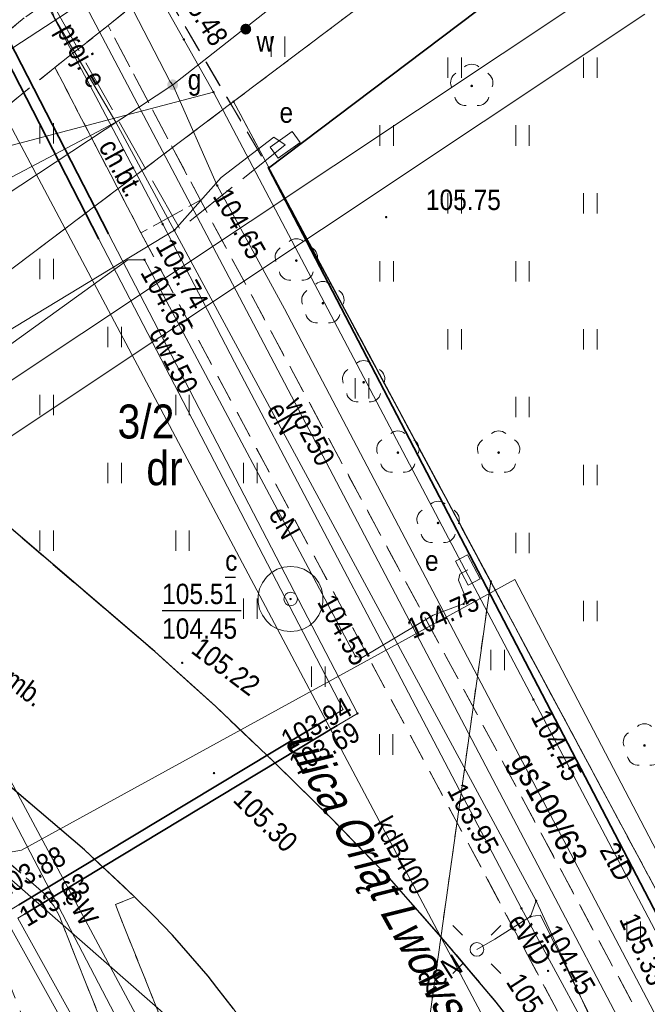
# Model space of a CAD drawing. Extents: x 7490163 to 7490671, y 5783984 to 5784563.
# Tile 24 of 43: x 7490410 to 7490433, y 5784405 to 5784441. Entities that reach past the tile are written whole.
import ezdxf
from ezdxf.enums import TextEntityAlignment as Align

# ---------------------------------------------------------------- set-up
doc = ezdxf.new("R2010")
doc.units = 0
doc.header["$MEASUREMENT"] = 0
for name, pattern in [('1.5_0.5', [2, 1.5, -0.5]), ('218-500', [1, 0.5, -0.5]), ('219-500', [0]), ('mz1.0_0.5', [1.5, 1, -0.5]), ('mz2.0_0.5', [2.5, 2, -0.5])]:
    doc.linetypes.add(name, pattern=pattern)
doc.layers.get('0').update_dxf_attribs({"linetype": 'CONTINUOUS', "lineweight": 5})
doc.layers.get('0').transparency = 0.8
for name, color, linetype, transparency in [('203-Punkt załamania granicy działki nie stabilizowany', 7, 'CONTINUOUS', 0.8), ('210-Oznaczenie użytku', 7, 'CONTINUOUS', 0.8), ('211-Nr działki', 7, 'CONTINUOUS', 0.8), ('218-Granica użytku', 7, 'CONTINUOUS', 0.8), ('219-Linia granicy', 7, 'CONTINUOUS', 0.8), ('583-Oś przewodu-SGPOD', 7, 'CONTINUOUS', 0.8), ('583-Oś przewodu-SGPOD-Atr17', 7, 'CONTINUOUS', 0.8), ('994-Nazwa ulicy', 7, 'CONTINUOUS', 0.8), ('chodnik (powierzchnia)', 7, 'CONTINUOUS', 0.8), ('chodnik (powierzchnia)-Atr17', 7, 'CONTINUOUS', 0.8), ('drzewo liściaste (punkt)', 7, 'CONTINUOUS', 0.8), ('jezdnia (powierzchnia)', 7, 'CONTINUOUS', 0.8), ('jezdnia (powierzchnia)-Atr17', 7, 'CONTINUOUS', 0.8), ('komora podziemna - przewód ciepłowniczy (powierzchnia)', 7, 'CONTINUOUS', 0.8), ('krawężnik (linia)', 7, 'CONTINUOUS', 0.8), ('latarnia (punkt)', 7, 'CONTINUOUS', 0.8), ('ogrodzenie trwałe (linia)', 7, 'CONTINUOUS', 0.8), ('przewód ciepłowniczy (linia)', 7, 'CONTINUOUS', 0.8), ('przewód ciepłowniczy (linia)-Atr1', 7, 'CONTINUOUS', 0.8), ('przewód ciepłowniczy - projektowany lub w budowie (linia) - ob. projektowany', 7, 'CONTINUOUS', 0.8), ('przewód elektroenergetyczny (linia)', 7, 'CONTINUOUS', 0.8), ('przewód elektroenergetyczny (linia)-Atr1', 7, 'CONTINUOUS', 0.8), ('przewód elektroenergetyczny - projektowany lub w budowie (linia) - ob. projektowany', 7, 'CONTINUOUS', 0.8), ('przewód elektroenergetyczny - projektowany lub w budowie (linia) - ob. projektowany-Atr1', 7, 'CONTINUOUS', 0.8), ('przewód gazowy (linia)', 7, 'CONTINUOUS', 0.8), ('przewód kanalizacyjny (linia)', 7, 'CONTINUOUS', 0.8), ('przewód kanalizacyjny (linia)-Atr1', 7, 'CONTINUOUS', 0.8), ('przewód telekomunikacyjny (linia)', 7, 'CONTINUOUS', 0.8), ('przewód telekomunikacyjny (linia)-Atr1', 7, 'CONTINUOUS', 0.8), ('przewód wodociągowy (linia)', 7, 'CONTINUOUS', 0.8), ('przewód wodociągowy (linia)-Atr1', 7, 'CONTINUOUS', 0.8), ('punkt o określonej wysokości (sieć ciepłownicza)', 7, 'CONTINUOUS', 0.8), ('punkt o określonej wysokości (sieć ciepłownicza)-Atr2', 7, 'CONTINUOUS', 0.8), ('punkt o określonej wysokości (sieć ciepłownicza)-Atr3', 7, 'CONTINUOUS', 0.8), ('punkt o określonej wysokości (sieć elektroenergetyczna)', 7, 'CONTINUOUS', 0.8), ('punkt o określonej wysokości (sieć elektroenergetyczna)-Atr2', 7, 'CONTINUOUS', 0.8), ('punkt o określonej wysokości (sieć gazowa)', 7, 'CONTINUOUS', 0.8), ('punkt o określonej wysokości (sieć gazowa)-Atr2', 7, 'CONTINUOUS', 0.8), ('punkt o określonej wysokości (sieć telekomunikacyjna)', 7, 'CONTINUOUS', 0.8), ('punkt o określonej wysokości (sieć telekomunikacyjna)-Atr2', 7, 'CONTINUOUS', 0.8), ('punkt o określonej wysokości (sieć wodociągowa)', 7, 'CONTINUOUS', 0.8), ('punkt wysokościowy sztuczny', 7, 'CONTINUOUS', 0.8), ('punkt wysokościowy sztuczny-Atr2', 7, 'CONTINUOUS', 0.8), ('rura ochronna - przewód ciepłowniczy (linia)', 7, 'CONTINUOUS', 0.8), ('szafa elektroenergetyczna (punkt)', 7, 'CONTINUOUS', 0.8), ('szafa elektroenergetyczna (punkt)-Atr17', 7, 'CONTINUOUS', 0.8), ('trawnik (powierzchnia)', 7, 'CONTINUOUS', 0.8), ('trawnik (powierzchnia) - symbol', 7, 'CONTINUOUS', 0.8), ('właz okrągły - siec ciepłownicza (punkt)', 7, 'CONTINUOUS', 0.8), ('właz okrągły - siec ciepłownicza (punkt)-Atr17', 7, 'CONTINUOUS', 0.8), ('zasuwa - siec gazowa (punkt)', 7, 'CONTINUOUS', 0.8), ('zasuwa - siec gazowa (punkt)-Atr17', 7, 'CONTINUOUS', 0.8), ('zasuwa - siec wodociągowa (punkt)', 7, 'CONTINUOUS', 0.8), ('zasuwa - siec wodociągowa (punkt)-Atr17', 7, 'CONTINUOUS', 0.8), ('ścieżka (powierzchnia)', 7, 'CONTINUOUS', 0.8)]:
    doc.layers.add(name, color=color, linetype=linetype, transparency=transparency)
doc.styles.get("Standard").update_dxf_attribs({"font": 'txt', "width": 0.75})
doc.linetypes.add('902-500', pattern='A,3.75,0,[1,ksztalty.shx,S=0.5,R=0,X=0,Y=0],3.75', length=7.5)

# ---------------------------------------------------------------- blocks, each defined once
blk = doc.blocks.new('PW01')
at = {"linetype": 'Continuous', "lineweight": 13}
h = blk.add_hatch(color=0, dxfattribs=at)
edge = h.paths.add_edge_path()
edge.add_arc((0, 0), 0.045, 0, 360)
blk = doc.blocks.new('US25')
at = {"linetype": 'Continuous', "lineweight": 0}
h = blk.add_hatch(color=0, dxfattribs=at)
edge = h.paths.add_edge_path()
edge.add_arc((0, 0), 0.2, 0, 360)
blk = doc.blocks.new('PW02')
at = {"linetype": 'Continuous', "lineweight": 13}
h = blk.add_hatch(color=0, dxfattribs=at)
edge = h.paths.add_edge_path()
edge.add_arc((0, 0), 0.045, 0, 360)
blk = doc.blocks.new('US18')
at = {"color": 0, "linetype": 'Continuous', "lineweight": 13}
for p, q in [((-0.5, -0.25), (-0.5, 0.25)), ((-0.5, 0.25), (0.5, 0.25)), ((0.5, -0.25), (0.5, 0.25)), ((-0.5, -0.25), (0.5, -0.25))]:
    blk.add_line(p, q, dxfattribs=at)
blk = doc.blocks.new('US22')
at = {"color": 0, "linetype": 'Continuous', "lineweight": 13}
blk.add_circle((0, 0), 0.25, dxfattribs=at)
blk = doc.blocks.new('OP021')
at = {"linetype": 'Continuous', "lineweight": 13}
h = blk.add_hatch(color=0, dxfattribs=at)
edge = h.paths.add_edge_path()
edge.add_arc((0, 0), 0.05, 0, 360)
at = {"color": 0, "linetype": 'Continuous', "lineweight": 13}
for centre, start, end in [((0, 0.4), 49.272, 130.728), ((-0.38, 0.124), 121.308, 202.548), ((0.38, 0.124), 337.452, 58.692), ((-0.235, -0.324), 193.221, 274.871), ((0.235, -0.324), 265.129, 346.779)]:
    blk.add_arc(centre, 0.4, start, end, dxfattribs=at)
blk = doc.blocks.new('SM01')
at = {"color": 0, "linetype": 'Continuous', "lineweight": 13}
for p, q in [((-0.53, 0.531), (-0.883, 0.884)), ((0.531, 0.531), (0.884, 0.884)), ((-0.53, -0.53), (-0.883, -0.883)), ((0.531, -0.53), (0.884, -0.883))]:
    blk.add_line(p, q, dxfattribs=at)
blk.add_circle((0, 0), 0.25, dxfattribs=at)
blk = doc.blocks.new('TU04')
at = {"color": 0, "linetype": 'Continuous', "lineweight": 13}
for p, q in [((0, 0), (0, 0.75)), ((0.5, 0), (0.5, 0.75))]:
    blk.add_line(p, q, dxfattribs=at)
blk = doc.blocks.new('203')
at = {"linetype": 'Continuous', "lineweight": 0}
h = blk.add_hatch(color=0, dxfattribs=at)
edge = h.paths.add_edge_path()
edge.add_arc((0, 0), 0.045, 0, 360)

msp = doc.modelspace()

# ---------------------------------------------------------------- linework, layer by layer
at = {"layer": '218-Granica użytku', "color": 3, "linetype": '218-500', "lineweight": 18, "flags": 128}
for points in [[(7490417.82, 5784438.13), (7490431.31, 5784448.3)], [(7490398.52, 5784423.58), (7490417.82, 5784438.13)], [(7490427.29, 5784420.47), (7490417.82, 5784438.13)], [(7490427.29, 5784420.47), (7490421.56, 5784379.62)], [(7490434.29, 5784407.41), (7490427.29, 5784420.47)]]:
    msp.add_lwpolyline(points, dxfattribs=at)
at = {"layer": '219-Linia granicy', "color": 7, "linetype": '219-500', "lineweight": 18, "flags": 128}
for points in [[(7490417.82, 5784438.13), (7490431.31, 5784448.3)], [(7490417.82, 5784438.13), (7490398.52, 5784423.58)], [(7490417.82, 5784438.13), (7490427.29, 5784420.47)], [(7490421.56, 5784379.62), (7490427.29, 5784420.47)], [(7490434.29, 5784407.41), (7490427.29, 5784420.47)]]:
    msp.add_lwpolyline(points, dxfattribs=at)
at = {"layer": '583-Oś przewodu-SGPOD', "color": 52, "linetype": 'Continuous', "lineweight": 18, "flags": 128}
msp.add_lwpolyline([(7490415.49, 5784438.86), (7490415.58, 5784438.75), (7490417.22, 5784435.04), (7490419.69, 5784430.5), (7490461.24, 5784351.44)], dxfattribs=at)
at = {"layer": 'chodnik (powierzchnia)', "color": 7, "linetype": 'mz1.0_0.5', "lineweight": 18, "flags": 128}
for points in [[(7490411.24, 5784439.39), (7490413.2, 5784440.93), (7490416.6, 5784434.5), (7490414.41, 5784433.3)], [(7490449.49, 5784367.1), (7490432.48, 5784399.49), (7490431.36, 5784399.89), (7490430.43, 5784401.18), (7490429.44, 5784402.49), (7490430.89, 5784402.5), (7490426.99, 5784409.82), (7490427.02, 5784409.78), (7490414.41, 5784433.3), (7490416.6, 5784434.5), (7490433.39, 5784403.31), (7490435.16, 5784404.21), (7490437.33, 5784400.13), (7490435.63, 5784399.25), (7490438.82, 5784393.1), (7490442.96, 5784385.37), (7490451.95, 5784368.34), (7490464.07, 5784345.46), (7490465.74, 5784342.29), (7490480.97, 5784313.72), (7490478.57, 5784312.2), (7490463.26, 5784341.09)], [(7490412.33, 5784410.59), (7490414.17, 5784408.86), (7490413.47, 5784408.57), (7490420.84, 5784390.06), (7490420.28, 5784389.24), (7490419.63, 5784388.47), (7490419.34, 5784388.17), (7490411.41, 5784408.14), (7490411.2, 5784408.53), (7490410.84, 5784408.99), (7490398.19, 5784419.95), (7490396.36, 5784421.44), (7490395.7, 5784421.98), (7490395.18, 5784422.68), (7490395.02, 5784423.05), (7490394.93, 5784423.44), (7490394.93, 5784423.84), (7490394.94, 5784423.9), (7490395.03, 5784424.29), (7490395.21, 5784424.65), (7490395.45, 5784424.97), (7490395.46, 5784424.98), (7490400.04, 5784421.05)]]:
    msp.add_lwpolyline(points, close=True, dxfattribs=at)
at = {"layer": 'jezdnia (powierzchnia)', "color": 7, "linetype": '1.5_0.5', "lineweight": 18, "flags": 128}
msp.add_lwpolyline([(7490493.35, 5784270.83), (7490487.55, 5784281.94), (7490484.68, 5784287.36), (7490481.18, 5784293.46), (7490479.7, 5784296.05), (7490471.34, 5784310.89), (7490456.89, 5784338.8), (7490453.54, 5784345.1), (7490448.2, 5784354.55), (7490447.85, 5784355.26), (7490447.28, 5784356.08), (7490446.57, 5784356.78), (7490445.75, 5784357.35), (7490445.05, 5784357.69), (7490444.1, 5784358), (7490443.11, 5784358.16), (7490442.77, 5784358.18), (7490441.77, 5784358.14), (7490440.79, 5784357.94), (7490439.81, 5784357.56), (7490437.44, 5784356.36), (7490434.62, 5784361.99), (7490437.1, 5784364.34), (7490438.36, 5784366.53), (7490438.74, 5784367.63), (7490438.93, 5784368.61), (7490439.01, 5784369.61), (7490439.01, 5784369.65), (7490438.97, 5784370.65), (7490438.8, 5784371.63), (7490438.52, 5784372.59), (7490438.13, 5784373.51), (7490434.4, 5784380.63), (7490433.69, 5784381.68), (7490432.98, 5784382.39), (7490432.17, 5784382.97), (7490431.26, 5784383.42), (7490430.3, 5784383.71), (7490429.31, 5784383.84), (7490427.04, 5784383.51), (7490424.41, 5784382.28), (7490422.06, 5784381.02), (7490421.44, 5784380.24), (7490420.96, 5784379.36), (7490420.61, 5784378.43), (7490420.41, 5784377.45), (7490420.37, 5784376.45), (7490420.45, 5784375.62), (7490417.08, 5784386.72), (7490419.34, 5784388.17), (7490419.63, 5784388.47), (7490420.28, 5784389.24), (7490420.84, 5784390.06), (7490421.17, 5784390.64), (7490421.59, 5784391.54), (7490421.91, 5784392.49), (7490422.14, 5784393.46), (7490422.2, 5784394.01), (7490422.22, 5784395.01), (7490422.16, 5784396), (7490422, 5784396.99), (7490421.81, 5784397.77), (7490421.49, 5784398.71), (7490421.08, 5784399.63), (7490420.59, 5784400.5), (7490420.02, 5784401.32), (7490419.49, 5784402.23), (7490418.96, 5784403.08), (7490418.4, 5784403.91), (7490417.82, 5784404.73), (7490417.21, 5784405.52), (7490416.88, 5784405.93), (7490416.24, 5784406.69), (7490415.57, 5784407.44), (7490414.88, 5784408.16), (7490414.17, 5784408.86), (7490412.33, 5784410.59), (7490395.46, 5784424.98), (7490394.74, 5784425.56), (7490393.17, 5784426.96), (7490391.74, 5784428.21), (7490390.88, 5784428.72), (7490389.98, 5784429.16), (7490388.99, 5784429.54), (7490388.03, 5784429.82), (7490387.05, 5784430.03), (7490386.1, 5784430.16), (7490385.1, 5784430.2), (7490384.1, 5784430.14), (7490383.12, 5784429.97), (7490382.02, 5784429.69), (7490381.08, 5784429.36), (7490380.17, 5784428.95), (7490379.77, 5784428.74), (7490378.92, 5784428.22), (7490372.91, 5784432.64), (7490383.97, 5784437.63), (7490384.52, 5784436.93), (7490385.37, 5784436.21), (7490386.31, 5784435.73), (7490387.25, 5784435.46), (7490388.26, 5784435.39), (7490389.27, 5784435.54), (7490390.22, 5784435.88), (7490391.08, 5784436.43), (7490391.82, 5784437.13), (7490392.36, 5784437.96), (7490392.73, 5784438.87), (7490392.94, 5784439.85), (7490392.9, 5784440.88), (7490392.68, 5784441.86), (7490402.43, 5784444.54), (7490401.26, 5784443.54), (7490400.22, 5784442.42), (7490399.51, 5784441.22), (7490398.89, 5784439.77), (7490398.56, 5784438.62), (7490398.35, 5784437.3), (7490398.39, 5784435.78), (7490398.57, 5784434.42), (7490398.9, 5784433.41), (7490400.75, 5784434.8), (7490400.8, 5784433.59), (7490400.95, 5784432.63), (7490401.21, 5784431.65), (7490401.59, 5784430.64), (7490402.14, 5784429.55), (7490402.84, 5784428.52), (7490403.51, 5784427.79), (7490405.7, 5784425.76), (7490407.31, 5784424.39), (7490414.92, 5784417.89), (7490417.15, 5784415.87), (7490419.33, 5784413.8), (7490421.46, 5784411.7), (7490423.56, 5784409.54), (7490425.54, 5784407.29), (7490427.49, 5784404.98), (7490429.44, 5784402.49), (7490430.43, 5784401.18), (7490431.36, 5784399.89), (7490432.48, 5784399.49), (7490449.49, 5784367.1), (7490463.26, 5784341.09), (7490478.57, 5784312.2), (7490479.08, 5784311.34), (7490479.67, 5784310.53), (7490480.38, 5784309.72), (7490481.1, 5784309.03), (7490481.88, 5784308.4), (7490482.71, 5784307.85), (7490483.59, 5784307.37), (7490484.5, 5784306.96), (7490485.45, 5784306.64), (7490486.42, 5784306.4), (7490487.41, 5784306.24), (7490487.86, 5784306.2), (7490488.86, 5784306.17), (7490489.86, 5784306.22), (7490490.85, 5784306.35), (7490491.82, 5784306.57), (7490492.78, 5784306.87), (7490493.71, 5784307.24), (7490494.6, 5784307.69), (7490495.34, 5784308.14), (7490498.61, 5784303.32), (7490497.74, 5784302.84), (7490496.9, 5784302.28), (7490496.11, 5784301.67), (7490495.38, 5784300.99), (7490494.7, 5784300.26), (7490494.07, 5784299.48), (7490493.52, 5784298.65), (7490493.03, 5784297.78), (7490492.72, 5784297.14), (7490492.35, 5784296.21), (7490492.05, 5784295.26), (7490491.83, 5784294.28), (7490491.69, 5784293.29), (7490491.65, 5784292.28), (7490491.65, 5784291.15), (7490491.76, 5784290.16), (7490491.97, 5784289.18), (7490492.25, 5784288.22), (7490492.62, 5784287.29), (7490493.73, 5784285.36), (7490499.77, 5784274.09)], close=True, dxfattribs=at)
at = {"layer": 'komora podziemna - przewód ciepłowniczy (powierzchnia)', "color": 212, "linetype": 'Continuous', "lineweight": 18, "flags": 128}
msp.add_lwpolyline([(7490419.67, 5784420.99), (7490419.92, 5784421.02), (7490420.17, 5784420.99), (7490420.41, 5784420.92), (7490420.63, 5784420.79), (7490420.81, 5784420.62), (7490420.96, 5784420.42), (7490421.06, 5784420.19), (7490421.11, 5784419.95), (7490421.11, 5784419.69), (7490421.06, 5784419.45), (7490420.96, 5784419.22), (7490420.81, 5784419.02), (7490420.63, 5784418.85), (7490420.41, 5784418.72), (7490420.17, 5784418.65), (7490419.92, 5784418.62), (7490419.67, 5784418.65), (7490419.43, 5784418.72), (7490419.21, 5784418.85), (7490419.03, 5784419.02), (7490418.88, 5784419.22), (7490418.78, 5784419.45), (7490418.73, 5784419.69), (7490418.73, 5784419.95), (7490418.78, 5784420.19), (7490418.88, 5784420.42), (7490419.03, 5784420.62), (7490419.21, 5784420.79), (7490419.43, 5784420.92)], close=True, dxfattribs=at)
at = {"layer": 'krawężnik (linia)', "color": 7, "linetype": 'Continuous', "lineweight": 25, "flags": 128}
for points in [[(7490429.44, 5784402.49), (7490427.49, 5784404.98), (7490425.54, 5784407.29), (7490423.56, 5784409.54), (7490421.46, 5784411.7), (7490419.33, 5784413.8), (7490417.15, 5784415.87), (7490414.92, 5784417.89), (7490407.31, 5784424.39), (7490405.7, 5784425.76), (7490403.51, 5784427.79), (7490402.84, 5784428.52), (7490402.14, 5784429.55), (7490401.59, 5784430.64), (7490401.21, 5784431.65), (7490400.95, 5784432.63), (7490400.8, 5784433.59), (7490400.75, 5784434.8), (7490400.84, 5784435.86), (7490401.06, 5784437.07), (7490401.56, 5784438.49), (7490402.24, 5784439.84), (7490403.17, 5784441.06), (7490404.22, 5784442.14)], [(7490417.82, 5784404.73), (7490417.21, 5784405.52), (7490416.88, 5784405.93), (7490416.24, 5784406.69), (7490415.57, 5784407.44), (7490414.88, 5784408.16), (7490414.17, 5784408.86), (7490412.33, 5784410.59), (7490400.04, 5784421.05)]]:
    msp.add_lwpolyline(points, dxfattribs=at)
at = {"layer": 'ogrodzenie trwałe (linia)', "color": 7, "linetype": '902-500', "lineweight": 35, "flags": 128}
for points in [[(7490419.11, 5784435.68), (7490426.76, 5784441.46), (7490432.33, 5784445.67), (7490445.56, 5784455.67), (7490450.94, 5784459.73), (7490453.082, 5784461.35)], [(7490502.69, 5784408.091), (7490480.57, 5784402.91), (7490454.3, 5784397.13), (7490451.04, 5784410.25), (7490434.07, 5784406.93), (7490419.11, 5784435.68)]]:
    msp.add_lwpolyline(points, dxfattribs=at)
at = {"layer": 'przewód ciepłowniczy (linia)', "color": 212, "linetype": 'Continuous', "lineweight": 18, "flags": 128}
for points in [[(7490472.73, 5784398.13), (7490451.18, 5784393.08), (7490444.69, 5784390.17), (7490429.43, 5784382.11), (7490427.73, 5784381.21), (7490425.96, 5784380.28), (7490425.08, 5784379.81), (7490424.2, 5784381.39), (7490419.29, 5784390.25), (7490414.39, 5784399.1), (7490409.34, 5784408.22), (7490409.91, 5784408.56), (7490421.43, 5784415.5), (7490421.85, 5784415.75), (7490412.86, 5784433.07), (7490408.72, 5784441.11), (7490408.67, 5784441.21), (7490406.38, 5784439.65), (7490388.98, 5784427.79), (7490388.05, 5784427.16), (7490377.18, 5784422.17)], [(7490409.08, 5784441.29), (7490413.22, 5784433.26), (7490422.38, 5784415.61), (7490421.64, 5784415.16), (7490410.12, 5784408.22), (7490409.88, 5784408.07), (7490414.86, 5784399.08), (7490419.64, 5784390.45), (7490424.55, 5784381.59), (7490425.24, 5784380.35), (7490425.77, 5784380.63), (7490427.54, 5784381.56), (7490429.24, 5784382.46), (7490444.52, 5784390.54), (7490451.05, 5784393.46), (7490480.75, 5784400.42)]]:
    msp.add_lwpolyline(points, dxfattribs=at)
at = {"layer": 'przewód ciepłowniczy - projektowany lub w budowie (linia) - ob. projektowany', "color": 212, "linetype": 'CONTINUOUS', "lineweight": 18}
for p, q in [((7490396.608, 5784419.2), (7490431.074, 5784442.131)), ((7490396.552, 5784417.12), (7490432.966, 5784441.349))]:
    msp.add_line(p, q, dxfattribs=at)
at = {"layer": 'przewód elektroenergetyczny (linia)', "color": 1, "linetype": 'Continuous', "lineweight": 18, "flags": 128}
for points in [[(7490437.409, 5784461.35), (7490429.05, 5784454.74), (7490413.83, 5784442.82), (7490403.53, 5784436.1)], [(7490440.84, 5784402.84), (7490437.72, 5784403.46), (7490436.16, 5784402.56), (7490433.25, 5784401.51), (7490432.38, 5784401.35), (7490431.9, 5784402.02), (7490428.42, 5784408.43), (7490423.72, 5784417.4), (7490417.86, 5784428.54), (7490415.21, 5784433.62), (7490412.86, 5784438.11), (7490408.17, 5784446.93), (7490408.13, 5784447.42), (7490408.79, 5784448.12), (7490415.04, 5784452.28), (7490423.89, 5784458.33), (7490428.114, 5784461.35)], [(7490416.07, 5784451.42), (7490415.49, 5784450.46), (7490412.44, 5784448.58), (7490411.7, 5784447.54), (7490411.22, 5784446.67), (7490410.9, 5784445.82), (7490410.7, 5784444.84), (7490410.65, 5784443.84), (7490410.7, 5784443.21), (7490410.89, 5784442.23), (7490411.2, 5784441.28), (7490411.24, 5784441.19), (7490413.49, 5784437.37)], [(7490406.95, 5784433.94), (7490413.49, 5784437.37), (7490428.96, 5784408.71)], [(7490419.72, 5784436.54), (7490419.3, 5784436.82), (7490417.36, 5784435.34), (7490415.64, 5784433.4), (7490406.63, 5784427.94), (7490405.99, 5784427.81), (7490398.05, 5784422.07), (7490393.01, 5784426.39), (7490391.86, 5784427.12), (7490390.98, 5784427.59), (7490390.31, 5784427.91), (7490389.38, 5784428.3), (7490388.44, 5784428.63), (7490387.48, 5784428.91), (7490386.51, 5784429.13), (7490385.52, 5784429.3), (7490384.59, 5784429.39), (7490383.6, 5784429.37), (7490382.61, 5784429.23), (7490381.64, 5784428.97), (7490381.33, 5784428.86), (7490380.41, 5784428.45)], [(7490347.62, 5784402.73), (7490370.07, 5784419.73), (7490370.52, 5784419.74), (7490373.46, 5784416.1), (7490373.82, 5784416.02), (7490385.54, 5784424.65), (7490385.95, 5784424.55), (7490390.43, 5784420.54), (7490390.86, 5784420.53), (7490393.77, 5784422.47), (7490394.06, 5784422.46), (7490396.52, 5784420.51), (7490396.73, 5784420.47), (7490408.64, 5784428.5), (7490413.93, 5784432.31)], [(7490413.93, 5784432.31), (7490414.54, 5784432.31), (7490422.31, 5784417.71), (7490422.55, 5784417.67), (7490425.17, 5784419.22), (7490426.29, 5784419.64), (7490426.39, 5784419.83), (7490426.1, 5784420.52), (7490426.15, 5784420.74), (7490426.45, 5784420.89)], [(7490418.44, 5784397.48), (7490415.54, 5784404.32), (7490404.96, 5784413.58), (7490388.33, 5784418.49), (7490376.73, 5784409.34), (7490360.86, 5784430.23)], [(7490396.8, 5784429.77), (7490402.53, 5784425.7), (7490405.15, 5784420.4), (7490420.97, 5784390.11), (7490429.47, 5784374.83), (7490435.57, 5784362.95), (7490444.66, 5784345.66), (7490450.28, 5784335.15), (7490451.99, 5784331.44), (7490457.91, 5784320.79), (7490477.93, 5784282.38)], [(7490403.23, 5784425.03), (7490421.69, 5784390.6)], [(7490445.18, 5784406.62), (7490447.39, 5784407.83), (7490446.54, 5784410.71), (7490434.7, 5784408.04), (7490428.18, 5784420.54), (7490410.01, 5784410.58), (7490404.52, 5784409.59), (7490397.45, 5784410.53), (7490387.68, 5784413.44), (7490373.96, 5784403.1), (7490361.27, 5784393.32), (7490384.66, 5784347.1), (7490388.27, 5784350.54)], [(7490428.96, 5784408.71), (7490428.75, 5784408.13)], [(7490435.35, 5784395.76), (7490432.38, 5784401.35), (7490428.96, 5784408.71)], [(7490428.75, 5784408.13), (7490427.44, 5784407.3), (7490426.78, 5784406.92)], [(7490428.75, 5784408.13), (7490429.12, 5784408.18), (7490432.26, 5784401.79), (7490436.11, 5784394.55), (7490436.88, 5784393), (7490440.45, 5784385.64), (7490441.52, 5784383.7), (7490444.97, 5784377.11), (7490445.36, 5784376.64)]]:
    msp.add_lwpolyline(points, dxfattribs=at)
at = {"layer": 'przewód elektroenergetyczny - projektowany lub w budowie (linia) - ob. projektowany', "color": 1, "linetype": 'mz2.0_0.5', "lineweight": 18, "flags": 128}
msp.add_lwpolyline([(7490419.72, 5784436.54), (7490415.84, 5784433.44), (7490411.31, 5784441.46), (7490411.15, 5784441.93), (7490411.02, 5784442.41), (7490410.93, 5784442.91), (7490410.87, 5784443.4), (7490410.85, 5784443.9), (7490410.87, 5784444.4), (7490410.92, 5784444.9), (7490410.99, 5784445.31), (7490411.11, 5784445.79), (7490411.26, 5784446.27), (7490411.45, 5784446.73), (7490411.67, 5784447.18), (7490411.92, 5784447.61), (7490412.21, 5784448.02), (7490412.52, 5784448.41), (7490417.38, 5784451.43), (7490417.26, 5784452.49)], dxfattribs=at)
at = {"layer": 'przewód gazowy (linia)', "color": 40, "linetype": 'Continuous', "lineweight": 18, "flags": 128}
for points in [[(7490441.361, 5784461.35), (7490434.85, 5784456.37), (7490427.26, 5784450.44), (7490428.56, 5784448.95), (7490415.58, 5784438.75)], [(7490415.49, 5784438.86), (7490410.02, 5784449.45)], [(7490415.58, 5784438.75), (7490408.75, 5784434.24), (7490383.44, 5784415.98), (7490371.82, 5784432.53), (7490365.18, 5784428.12), (7490264.97, 5784352.472)]]:
    msp.add_lwpolyline(points, dxfattribs=at)
at = {"layer": 'przewód kanalizacyjny (linia)', "color": 34, "linetype": 'Continuous', "lineweight": 18, "flags": 128}
msp.add_lwpolyline([(7490430.46, 5784397.93), (7490402.71, 5784450.23)], dxfattribs=at)
at = {"layer": 'przewód telekomunikacyjny (linia)', "color": 30, "linetype": 'Continuous', "lineweight": 18, "flags": 128}
for points in [[(7490417.08, 5784438.48), (7490413.09, 5784445.56), (7490413.09, 5784446.18), (7490413.33, 5784446.59), (7490427.52, 5784457.26), (7490432.899, 5784461.35)], [(7490417.08, 5784438.48), (7490405.93, 5784435.55), (7490392.7, 5784428.8), (7490368.27, 5784410.74), (7490322.61, 5784377.19), (7490302.6, 5784363.63), (7490285.11, 5784351.82), (7490272.8, 5784342.44), (7490272.51, 5784341.67)], [(7490417.08, 5784438.48), (7490428.86, 5784416.12), (7490440.8, 5784393.45), (7490443.61, 5784388.13), (7490459.22, 5784358.56)]]:
    msp.add_lwpolyline(points, dxfattribs=at)
at = {"layer": 'przewód wodociągowy (linia)', "color": 5, "linetype": 'Continuous', "lineweight": 18, "flags": 128}
msp.add_lwpolyline([(7490490.5, 5784293.41), (7490486.73, 5784300.69), (7490486.34, 5784301.4), (7490486.08, 5784302.09), (7490485.92, 5784302.31), (7490485.61, 5784302.84), (7490463.18, 5784345.18), (7490460.84, 5784349.61), (7490452.52, 5784365.31), (7490417.66, 5784431.66), (7490410.42, 5784445.39)], dxfattribs=at)
at = {"layer": 'punkt o określonej wysokości (sieć ciepłownicza)-Atr2', "color": 7, "flags": 128}
msp.add_lwpolyline([(7490415.19, 5784419.4), (7490418.102, 5784419.4)], dxfattribs=at)
at = {"layer": 'rura ochronna - przewód ciepłowniczy (linia)', "color": 212, "linetype": 'Continuous', "lineweight": 35, "flags": 128}
for points in [[(7490412.86, 5784433.07), (7490408.72, 5784441.11)], [(7490409.08, 5784441.29), (7490413.22, 5784433.26)], [(7490421.43, 5784415.5), (7490409.91, 5784408.56)], [(7490410.12, 5784408.22), (7490421.64, 5784415.16)]]:
    msp.add_lwpolyline(points, dxfattribs=at)
at = {"layer": 'trawnik (powierzchnia)', "color": 7, "linetype": 'mz1.0_0.5', "lineweight": 18, "flags": 128}
for points in [[(7490450.94, 5784459.73), (7490445.56, 5784455.67), (7490443.14, 5784458.76), (7490424.47, 5784444.1), (7490426.76, 5784441.46), (7490419.11, 5784435.68), (7490415.11, 5784442.47), (7490415.18, 5784442.55), (7490415.39, 5784442.76), (7490415.61, 5784442.97), (7490415.82, 5784443.18), (7490416.03, 5784443.4), (7490416.24, 5784443.61), (7490416.46, 5784443.82), (7490416.67, 5784444.03), (7490416.89, 5784444.24), (7490417.1, 5784444.44), (7490417.32, 5784444.65), (7490417.54, 5784444.86), (7490417.76, 5784445.06), (7490417.97, 5784445.27), (7490418.19, 5784445.47), (7490418.41, 5784445.68), (7490418.64, 5784445.88), (7490418.86, 5784446.08), (7490419.08, 5784446.28), (7490419.3, 5784446.49), (7490419.53, 5784446.69), (7490419.75, 5784446.88), (7490419.97, 5784447.08), (7490420.2, 5784447.28), (7490420.43, 5784447.48), (7490420.65, 5784447.67), (7490420.88, 5784447.87), (7490421.11, 5784448.06), (7490421.34, 5784448.26), (7490421.57, 5784448.45), (7490421.8, 5784448.64), (7490422.03, 5784448.83), (7490422.26, 5784449.03), (7490422.49, 5784449.22), (7490422.73, 5784449.4), (7490422.96, 5784449.59), (7490423.19, 5784449.78), (7490423.43, 5784449.97), (7490423.66, 5784450.15), (7490423.9, 5784450.34), (7490424.14, 5784450.52), (7490424.37, 5784450.71), (7490424.61, 5784450.89), (7490433.81, 5784458.01), (7490438.16, 5784461.35), (7490449.6, 5784461.35)], [(7490501.35, 5784446.26), (7490502.69, 5784446.57), (7490502.69, 5784441.24), (7490489.06, 5784437.99), (7490486.64, 5784437.41), (7490487.61, 5784433.18), (7490460.16, 5784426.63), (7490464, 5784411.03), (7490451, 5784410.47), (7490438.13, 5784408.12), (7490434.29, 5784407.41), (7490419.11, 5784435.68), (7490426.76, 5784441.46), (7490432.33, 5784445.67), (7490433.66, 5784444.98), (7490436.34, 5784433.41), (7490457.61, 5784438.33), (7490500.86, 5784448.33)], [(7490410.11, 5784441.21), (7490400.8, 5784433.59), (7490400.75, 5784434.8), (7490400.84, 5784435.86), (7490401.06, 5784437.07), (7490401.56, 5784438.49), (7490402.24, 5784439.84), (7490403.17, 5784441.06), (7490404.22, 5784442.14), (7490407.84, 5784445.44)], [(7490419.11, 5784435.68), (7490434.29, 5784407.41), (7490438.13, 5784408.12), (7490451, 5784410.47), (7490453.72, 5784396.71), (7490502.69, 5784408.13), (7490502.69, 5784407.34), (7490501.67, 5784407.11), (7490474.32, 5784400.53), (7490454.2, 5784395.84), (7490442.68, 5784393.19), (7490438.82, 5784393.1), (7490435.63, 5784399.25), (7490437.33, 5784400.13), (7490437.6, 5784399.71), (7490441.49, 5784398.63), (7490448.66, 5784400.3), (7490447.08, 5784407.64), (7490445.07, 5784407.11), (7490440.11, 5784406), (7490434.9, 5784404.71), (7490435.16, 5784404.21), (7490433.39, 5784403.31), (7490416.6, 5784434.5), (7490413.2, 5784440.93), (7490415.11, 5784442.47)], [(7490414.41, 5784433.3), (7490427.02, 5784409.78), (7490430.89, 5784402.5), (7490429.44, 5784402.49), (7490427.49, 5784404.98), (7490425.54, 5784407.29), (7490423.56, 5784409.54), (7490421.46, 5784411.7), (7490419.33, 5784413.8), (7490417.15, 5784415.87), (7490414.92, 5784417.89), (7490407.31, 5784424.39), (7490405.7, 5784425.76), (7490403.51, 5784427.79), (7490402.84, 5784428.52), (7490402.14, 5784429.55), (7490401.59, 5784430.64), (7490405.03, 5784434.28), (7490405.79, 5784434.98), (7490411.24, 5784439.39)], [(7490414.88, 5784408.16), (7490415.57, 5784407.44), (7490416.24, 5784406.69), (7490416.88, 5784405.93), (7490417.21, 5784405.52), (7490417.82, 5784404.73), (7490418.4, 5784403.91), (7490418.96, 5784403.08), (7490419.49, 5784402.23), (7490420.02, 5784401.32), (7490420.59, 5784400.5), (7490421.08, 5784399.63), (7490421.49, 5784398.71), (7490421.81, 5784397.77), (7490422, 5784396.99), (7490422.16, 5784396), (7490422.22, 5784395.01), (7490422.2, 5784394.01), (7490422.14, 5784393.46), (7490421.91, 5784392.49), (7490421.59, 5784391.54), (7490421.17, 5784390.64), (7490420.84, 5784390.06), (7490413.47, 5784408.57), (7490414.17, 5784408.86)]]:
    msp.add_lwpolyline(points, close=True, dxfattribs=at)
at = {"layer": 'właz okrągły - siec ciepłownicza (punkt)-Atr17', "color": 7, "flags": 128}
msp.add_lwpolyline([(7490417.51, 5784420.63), (7490417.893, 5784420.63)], dxfattribs=at)
at = {"layer": 'ścieżka (powierzchnia)', "color": 7, "linetype": 'mz1.0_0.5', "lineweight": 18, "flags": 128}
msp.add_lwpolyline([(7490438.161, 5784461.35), (7490433.81, 5784458.01), (7490424.61, 5784450.89), (7490424.37, 5784450.71), (7490424.14, 5784450.52), (7490423.9, 5784450.34), (7490423.66, 5784450.15), (7490423.43, 5784449.97), (7490423.19, 5784449.78), (7490422.96, 5784449.59), (7490422.73, 5784449.4), (7490422.49, 5784449.22), (7490422.26, 5784449.03), (7490422.03, 5784448.83), (7490421.8, 5784448.64), (7490421.57, 5784448.45), (7490421.34, 5784448.26), (7490421.11, 5784448.06), (7490420.88, 5784447.87), (7490420.65, 5784447.67), (7490420.43, 5784447.48), (7490420.2, 5784447.28), (7490419.97, 5784447.08), (7490419.75, 5784446.88), (7490419.53, 5784446.69), (7490419.3, 5784446.49), (7490419.08, 5784446.28), (7490418.86, 5784446.08), (7490418.64, 5784445.88), (7490418.41, 5784445.68), (7490418.19, 5784445.47), (7490417.97, 5784445.27), (7490417.76, 5784445.06), (7490417.54, 5784444.86), (7490417.32, 5784444.65), (7490417.1, 5784444.44), (7490416.89, 5784444.24), (7490416.67, 5784444.03), (7490416.46, 5784443.82), (7490416.24, 5784443.61), (7490416.03, 5784443.4), (7490415.82, 5784443.18), (7490415.61, 5784442.97), (7490415.39, 5784442.76), (7490415.18, 5784442.55), (7490415.11, 5784442.47), (7490413.2, 5784440.93), (7490411.24, 5784439.39), (7490405.79, 5784434.98), (7490405.03, 5784434.28), (7490401.59, 5784430.64), (7490401.21, 5784431.65), (7490400.95, 5784432.63), (7490400.8, 5784433.59), (7490410.11, 5784441.21), (7490412.28, 5784442.72), (7490413.5, 5784443.73), (7490413.71, 5784443.94), (7490413.93, 5784444.15), (7490414.14, 5784444.36), (7490414.35, 5784444.57), (7490414.57, 5784444.78), (7490414.78, 5784444.99), (7490415, 5784445.2), (7490415.21, 5784445.41), (7490415.43, 5784445.62), (7490415.65, 5784445.82), (7490415.87, 5784446.03), (7490416.09, 5784446.24), (7490416.31, 5784446.44), (7490416.52, 5784446.64), (7490416.75, 5784446.85), (7490416.97, 5784447.05), (7490417.19, 5784447.25), (7490417.41, 5784447.46), (7490417.63, 5784447.66), (7490417.86, 5784447.86), (7490418.08, 5784448.06), (7490418.3, 5784448.26), (7490418.5, 5784448.43), (7490418.73, 5784448.63), (7490418.95, 5784448.83), (7490419.18, 5784449.02), (7490419.41, 5784449.22), (7490419.63, 5784449.41), (7490419.86, 5784449.61), (7490420.09, 5784449.8), (7490420.32, 5784450), (7490420.55, 5784450.19), (7490420.78, 5784450.38), (7490421.01, 5784450.57), (7490421.24, 5784450.77), (7490421.47, 5784450.96), (7490421.7, 5784451.15), (7490421.94, 5784451.33), (7490422.13, 5784451.49), (7490434.94, 5784461.35)], dxfattribs=at)
msp.add_lwpolyline([(7490410.84, 5784408.99), (7490411.2, 5784408.53), (7490411.41, 5784408.14), (7490419.34, 5784388.17), (7490417.08, 5784386.72), (7490408.99, 5784407.13), (7490396.44, 5784417.92), (7490398.19, 5784419.95)], close=True, dxfattribs=at)

# ---------------------------------------------------------------- block references
at = {"layer": '203-Punkt załamania granicy działki nie stabilizowany', "color": 7, "linetype": 'Continuous', "lineweight": 18}
for p in [(7490417.82, 5784438.13), (7490427.29, 5784420.47)]:
    msp.add_blockref('203', p, dxfattribs=at)
at = {"layer": 'drzewo liściaste (punkt)', "color": 94, "linetype": 'Continuous', "lineweight": 13}
for p in [(7490426.59, 5784438.71), (7490420.13, 5784432.28), (7490421.11, 5784430.71), (7490422.61, 5784427.8), (7490423.87, 5784425.21), (7490427.58, 5784425.21), (7490425.35, 5784422.62), (7490432.95, 5784414.43)]:
    msp.add_blockref('OP021', p, dxfattribs=at)
at = {"layer": 'latarnia (punkt)', "color": 7, "linetype": 'Continuous', "lineweight": 18}
msp.add_blockref('SM01', (7490426.78, 5784406.92), dxfattribs=at)
at = {"layer": 'punkt o określonej wysokości (sieć ciepłownicza)', "color": 212, "linetype": 'Continuous', "lineweight": 13}
for p in [(7490419.92, 5784419.82), (7490422.38, 5784415.61)]:
    msp.add_blockref('PW01', p, dxfattribs=at)
at = {"layer": 'punkt o określonej wysokości (sieć elektroenergetyczna)', "color": 1, "linetype": 'Continuous', "lineweight": 13}
for p in [(7490415.21, 5784433.62), (7490415.64, 5784433.4), (7490414.54, 5784432.31), (7490426.29, 5784419.64), (7490422.31, 5784417.71), (7490428.96, 5784408.71), (7490428.42, 5784408.43), (7490428.75, 5784408.13)]:
    msp.add_blockref('PW01', p, dxfattribs=at)
at = {"layer": 'punkt o określonej wysokości (sieć gazowa)', "color": 40, "linetype": 'Continuous', "lineweight": 13}
msp.add_blockref('PW01', (7490417.22, 5784435.04), dxfattribs=at)
at = {"layer": 'punkt o określonej wysokości (sieć telekomunikacyjna)', "color": 30, "linetype": 'Continuous', "lineweight": 13}
for p in [(7490417.08, 5784438.48), (7490428.86, 5784416.12)]:
    msp.add_blockref('PW01', p, dxfattribs=at)
at = {"layer": 'punkt o określonej wysokości (sieć wodociągowa)', "color": 5, "linetype": 'Continuous', "lineweight": 13}
msp.add_blockref('PW01', (7490418.27, 5784440.8), dxfattribs=at)
at = {"layer": 'punkt wysokościowy sztuczny', "color": 7, "linetype": 'Continuous', "lineweight": 13}
for p in [(7490415.99, 5784440.42), (7490423.44, 5784433.88), (7490415.93, 5784417.47), (7490417.1, 5784413.41), (7490429.4, 5784406.13)]:
    msp.add_blockref('PW02', p, dxfattribs=at)
at = {"layer": 'szafa elektroenergetyczna (punkt)', "color": 7, "linetype": 'Continuous', "lineweight": 18}
for p, rotation in [((7490419.72, 5784436.54), 215.721), ((7490426.45, 5784420.89), 297.888)]:
    msp.add_blockref('US18', p, dxfattribs=dict(at, rotation=rotation))
at = {"layer": 'trawnik (powierzchnia) - symbol', "color": 7, "linetype": 'Continuous', "lineweight": 18}
for p in [(7490419.209, 5784439.779), (7490425.709, 5784439.009), (7490430.709, 5784439.009), (7490410.689, 5784436.589), (7490423.209, 5784436.509), (7490428.209, 5784436.509), (7490425.709, 5784434.009), (7490430.709, 5784434.009), (7490410.689, 5784431.589), (7490423.209, 5784431.509), (7490428.209, 5784431.509), (7490413.189, 5784429.089), (7490425.709, 5784429.009), (7490430.709, 5784429.009), (7490422.299, 5784427.199), (7490410.689, 5784426.589), (7490415.689, 5784426.589), (7490428.209, 5784426.509), (7490413.189, 5784424.089), (7490418.189, 5784424.089), (7490430.709, 5784424.009), (7490410.689, 5784421.589), (7490415.689, 5784421.589), (7490428.209, 5784421.509), (7490418.189, 5784419.089), (7490430.709, 5784419.009), (7490427.299, 5784417.199), (7490420.689, 5784416.589), (7490423.189, 5784414.089), (7490432.299, 5784407.199)]:
    msp.add_blockref('TU04', p, dxfattribs=at)
at = {"layer": 'właz okrągły - siec ciepłownicza (punkt)', "color": 7, "linetype": 'Continuous', "lineweight": 18}
msp.add_blockref('US22', (7490419.92, 5784419.82), dxfattribs=at)
at = {"layer": 'zasuwa - siec gazowa (punkt)', "color": 7, "linetype": 'Continuous', "lineweight": 13, "rotation": 32.011}
msp.add_blockref('US25', (7490415.58, 5784438.75), dxfattribs=at)
at = {"layer": 'zasuwa - siec wodociągowa (punkt)', "color": 7, "linetype": 'Continuous', "lineweight": 13}
msp.add_blockref('US25', (7490418.27, 5784440.8), dxfattribs=at)

# ---------------------------------------------------------------- texts
at = {"layer": '210-Oznaczenie użytku', "color": 3, "linetype": 'Continuous', "lineweight": 18, "width": 0.9}
msp.add_text('dr', height=1.25, dxfattribs=at).set_placement((7490414.61, 5784424.01))
at = {"layer": '211-Nr działki', "color": 7, "linetype": 'Continuous', "lineweight": 18, "width": 0.9}
msp.add_text('3/2', height=1.25, dxfattribs=at).set_placement((7490413.55, 5784425.73))
at = {"layer": '583-Oś przewodu-SGPOD-Atr17', "color": 52, "width": 0.9}
msp.add_text('gs100/63', height=0.9, rotation=298.687, dxfattribs=at).set_placement((7490429.447, 5784412.113), align=Align.MIDDLE_CENTER)
at = {"layer": '994-Nazwa ulicy', "color": 7, "linetype": 'Continuous', "lineweight": 25, "oblique": 15, "width": 0.9}
msp.add_text('ulica Orląt Lwowskich', height=1.25, rotation=-60.911, dxfattribs=at).set_placement((7490419.68, 5784414.6))
at = {"layer": 'chodnik (powierzchnia)-Atr17', "color": 7, "width": 0.9}
msp.add_text('ch.bt.', height=0.75, rotation=298.832, dxfattribs=at).set_placement((7490413.689, 5784435.695), align=Align.MIDDLE_CENTER)
at = {"layer": 'jezdnia (powierzchnia)-Atr17', "color": 7, "width": 0.9}
msp.add_text('j.mb.', height=0.75, rotation=323.395, dxfattribs=at).set_placement((7490409.946, 5784416.692), align=Align.MIDDLE_CENTER)
at = {"layer": 'przewód ciepłowniczy (linia)-Atr1', "color": 212, "width": 0.9}
msp.add_text('cw150', height=0.75, rotation=-62.572, dxfattribs=at).set_placement((7490415.02, 5784429.78), align=Align.MIDDLE_LEFT)
at = {"layer": 'przewód elektroenergetyczny (linia)-Atr1', "color": 1, "width": 0.9}
for s, rotation, p in [('eN', 299.322, (7490419.624, 5784426.468)), ('eN', 298.985, (7490419.693, 5784422.627)), ('eW', 299.17, (7490412.221, 5784408.486)), ('eWD', 302.486, (7490428.742, 5784407.284)), ('2eN', 32.358, (7490425.423, 5784406.02))]:
    msp.add_text(s, height=0.75, rotation=rotation, dxfattribs=at).set_placement(p, align=Align.MIDDLE_CENTER)
at = {"layer": 'przewód elektroenergetyczny - projektowany lub w budowie (linia) - ob. projektowany-Atr1', "color": 1, "width": 0.9}
msp.add_text('proj. e', height=0.75, rotation=299.459, dxfattribs=at).set_placement((7490411.61, 5784440.93), align=Align.MIDDLE_LEFT)
at = {"layer": 'przewód kanalizacyjny (linia)-Atr1', "color": 34, "width": 0.9}
msp.add_text('kdB400', height=0.75, rotation=298.917, dxfattribs=at).set_placement((7490424.018, 5784410.384), align=Align.MIDDLE_CENTER)
at = {"layer": 'przewód telekomunikacyjny (linia)-Atr1', "color": 30, "width": 0.9}
msp.add_text('2tD', height=0.75, rotation=298.75, dxfattribs=at).set_placement((7490431.94, 5784410.15), align=Align.MIDDLE_CENTER)
at = {"layer": 'przewód wodociągowy (linia)-Atr1', "color": 5, "width": 0.9}
msp.add_text('wo250', height=0.75, rotation=297.717, dxfattribs=at).set_placement((7490420.02, 5784427.17), align=Align.MIDDLE_LEFT)
at = {"layer": 'punkt o określonej wysokości (sieć ciepłownicza)-Atr2', "color": 212, "width": 0.9}
msp.add_text('105.51', height=0.75, dxfattribs=at).set_placement((7490415.19, 5784419.408), align=Align.BOTTOM_LEFT)
for s, rotation, p in [('103.94', 29.549, (7490419.85, 5784414.23)), ('103.88', 29.11, (7490409.3, 5784408.77))]:
    msp.add_text(s, height=0.75, rotation=rotation, dxfattribs=at).set_placement(p)
at = {"layer": 'punkt o określonej wysokości (sieć ciepłownicza)-Atr3', "color": 212, "width": 0.9}
msp.add_text('104.45', height=0.75, dxfattribs=at).set_placement((7490415.19, 5784418.133), align=Align.BOTTOM_LEFT)
for s, rotation, p in [('103.69', 29.38, (7490420.15, 5784413.33)), ('103.63', 30.664, (7490410.22, 5784407.73))]:
    msp.add_text(s, height=0.75, rotation=rotation, dxfattribs=at).set_placement(p)
at = {"layer": 'punkt o określonej wysokości (sieć elektroenergetyczna)-Atr2', "color": 1, "width": 0.9}
for s, rotation, p in [('104.74', 299.325, (7490415.255, 5784432.994)), ('104.65', 299.213, (7490414.696, 5784432.025)), ('104.55', 298.909, (7490421.209, 5784419.895)), ('104.75', 24.289, (7490424.27, 5784418.681)), ('103.95', 298.205, (7490425.992, 5784412.951)), ('104.45', 300.44, (7490429.469, 5784407.729))]:
    msp.add_text(s, height=0.75, rotation=rotation, dxfattribs=at).set_placement(p, align=Align.MIDDLE_LEFT)
at = {"layer": 'punkt o określonej wysokości (sieć gazowa)-Atr2', "color": 40, "width": 0.9}
msp.add_text('104.65', height=0.75, rotation=299.605, dxfattribs=at).set_placement((7490417.359, 5784434.84), align=Align.MIDDLE_LEFT)
at = {"layer": 'punkt o określonej wysokości (sieć telekomunikacyjna)-Atr2', "color": 30, "width": 0.9}
msp.add_text('104.45', height=0.75, rotation=297.717, dxfattribs=at).set_placement((7490429.076, 5784415.661), align=Align.MIDDLE_LEFT)
at = {"layer": 'punkt wysokościowy sztuczny-Atr2', "color": 7, "width": 0.9}
for s, rotation, p in [('105.48', 302.506, (7490415.547, 5784442.436)), ('105.22', 323.221, (7490416.213, 5784417.865)), ('105.30', 315.189, (7490417.761, 5784412.386)), ('105.33', 294.162, (7490432.005, 5784408.036)), ('105.22', 302.969, (7490427.829, 5784405.725))]:
    msp.add_text(s, height=0.75, rotation=rotation, dxfattribs=at).set_placement(p)
msp.add_text('105.75', height=0.75, dxfattribs=at).set_placement((7490424.902, 5784434.14))
at = {"layer": 'szafa elektroenergetyczna (punkt)-Atr17', "color": 7, "width": 0.9}
for p in [(7490419.512, 5784437.728), (7490424.868, 5784421.234)]:
    msp.add_text('e', height=0.75, dxfattribs=at).set_placement(p, align=Align.MIDDLE_LEFT)
at = {"layer": 'właz okrągły - siec ciepłownicza (punkt)-Atr17', "color": 7, "width": 0.9}
msp.add_text('c', height=0.75, dxfattribs=at).set_placement((7490417.51, 5784420.638), align=Align.BOTTOM_LEFT)
at = {"layer": 'zasuwa - siec gazowa (punkt)-Atr17', "color": 7, "width": 0.9}
msp.add_text('g', height=0.75, dxfattribs=at).set_placement((7490416.132, 5784438.942), align=Align.MIDDLE_LEFT)
at = {"layer": 'zasuwa - siec wodociągowa (punkt)-Atr17', "color": 7, "width": 0.9}
msp.add_text('w', height=0.75, dxfattribs=at).set_placement((7490418.662, 5784440.35), align=Align.MIDDLE_LEFT)

doc.saveas('drawing.dxf')
